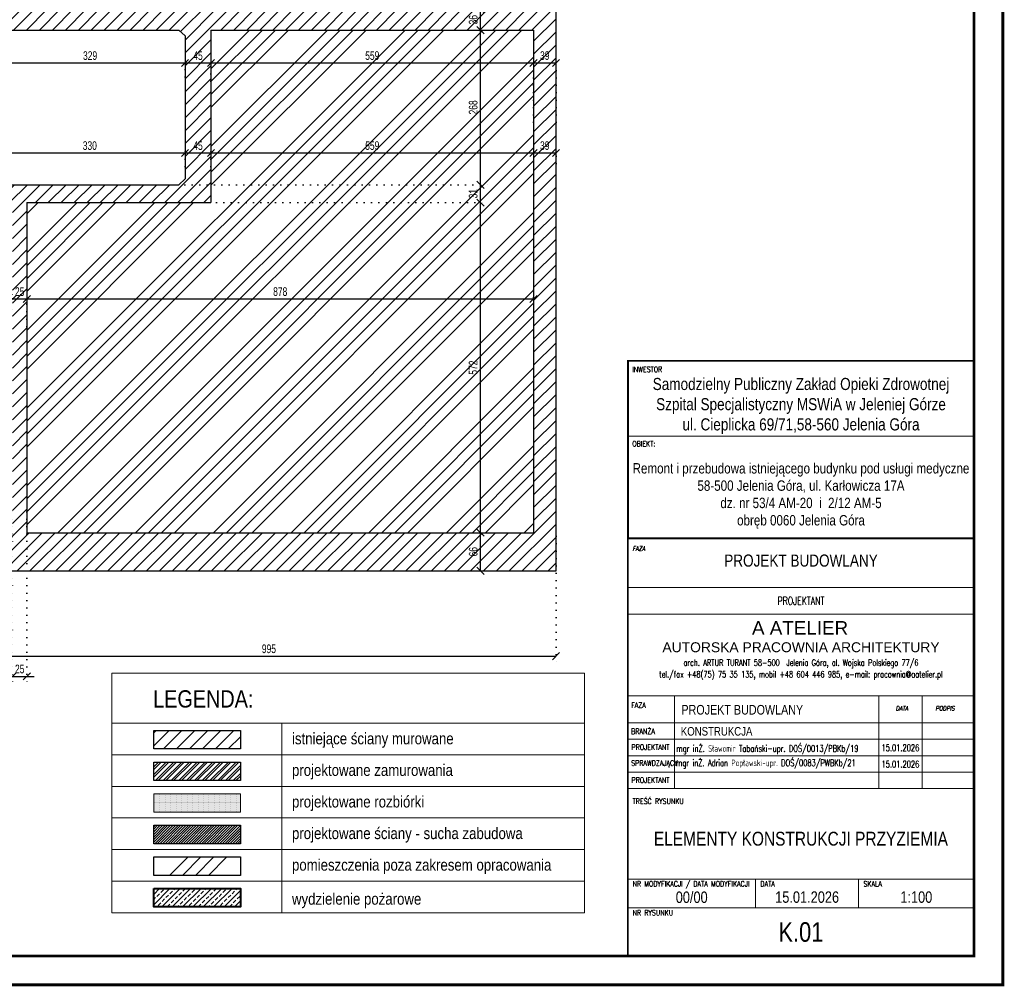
# Model space of a CAD drawing. Header units: millimetres. Extents: x 11149 to 111407, y -107619 to -23630.
# Tile 139 of 245: x 15748 to 17454, y -26605 to -24930. Entities that reach past the tile are written whole.
import ezdxf
from ezdxf.enums import TextEntityAlignment as Align

# ---------------------------------------------------------------- set-up
doc = ezdxf.new("R2010")
doc.units = ezdxf.units.MM
doc.header["$LTSCALE"] = 2
doc.linetypes.add('DOT', pattern=[6.35, 0, -6.35])
doc.layers.get('0').update_dxf_attribs({"plot": 0})
doc.layers.get('Defpoints').update_dxf_attribs({"color": 1})
for name, color, linetype, lineweight in [('0_OPIS', 7, 'Continuous', 13), ('A_KRESKOWANIE', 9, 'Continuous', 0), ('A_opisy', 111, 'Continuous', 15), ('A_WYBURZENIA', 6, 'Continuous', 0), ('A_ściany mur', 2, 'Continuous', 30), ('e-cad_wymiary', 4, 'Continuous', 9), ('TABELKA-OPIS', 136, 'Continuous', 13)]:
    doc.layers.add(name, color=color, linetype=linetype, lineweight=lineweight)
doc.layers.add('3DPLAN_A_KRESKOWANIE 1', color=253, linetype='Continuous')
doc.layers.add('3DPLAN_A_OPIS', color=8, linetype='Continuous')
doc.styles.add('e-cad_1', font='arial.ttf', dxfattribs={"width": 0.7})
doc.styles.add('J-ROMANS', font='ROMANS.SHX', dxfattribs={"width": 0.7, "oblique": 10})
doc.styles.add('J-SWIS', font='arial.ttf', dxfattribs={"width": 0.8})
doc.styles.add('J-SWIS-BOLD', font='arial.ttf', dxfattribs={"width": 0.8})
doc.styles.add('T2_100_cm', font='ARIALN.TTF')
doc.styles.add('T3_100_cm', font='ARIALN.TTF', dxfattribs={"height": 30})
doc.dimstyles.new('e-cad_1_100_[cm]', dxfattribs={"dimscale": 10, "dimtxt": 1.5, "dimasz": 1.25, "dimexe": 1.25, "dimexo": 0.625, "dimgap": 0.5, "dimtad": 1, "dimdec": 0, "dimrnd": 1, "dimzin": 1, "dimtxsty": 'e-cad_1', "dimblk": 'OBLIQUE', "dimcen": 2.5, "dimclrd": 256, "dimclre": 252, "dimclrt": 7, "dimadec": 0, "dimazin": 0, "dimtfac": 1, "dimtix": 1, "dimtmove": 2, "dimatfit": 3, "dimldrblk": 'NONE', "dimfxl": 60, "dimfxlon": 1, "dimarcsym": 0})

# ---------------------------------------------------------------- blocks, each defined once
blk = doc.blocks.new('_OBLIQUE')
at = {"color": 0, "linetype": 'ByBlock', "lineweight": -2}
blk.add_line((-0.5, -0.5), (0.5, 0.5), dxfattribs=at)
blk = doc.blocks.new('*D399')
at = {"layer": 'Defpoints', "color": 0}
for p in [(16546.7, -25818.9), (16576.4, -25818.9), (16576.4, -25884.9)]:
    blk.add_point(p, dxfattribs=at)
at = {"layer": 'e-cad_wymiary', "color": 252, "linetype": 'DOT', "lineweight": -2}
for p, q in [((16570.2, -25818.9), (16534.2, -25818.9)), ((16570.2, -25884.9), (16534.2, -25884.9))]:
    blk.add_line(p, q, dxfattribs=at)
at = {"layer": 'e-cad_wymiary', "lineweight": -2}
blk.add_line((16546.7, -25884.9), (16546.7, -25818.9), dxfattribs=at)
at = {"layer": 'e-cad_wymiary', "lineweight": -2, "xscale": 12.5, "yscale": 12.5, "zscale": 12.5}
for p, rotation in [((16546.7, -25818.9), 90), ((16546.7, -25884.9), 270)]:
    blk.add_blockref('_OBLIQUE', p, dxfattribs=dict(at, rotation=rotation))
at = {"layer": 'e-cad_wymiary', "color": 7, "insert": (16534, -25851.9), "char_height": 15, "attachment_point": 5, "rotation": 90, "style": 'e-cad_1'}
blk.add_mtext('66', dxfattribs=at)
blk = doc.blocks.new('_None')
blk = doc.blocks.new('*D400')
at = {"layer": 'Defpoints', "color": 0}
for p in [(16006.1, -25246.9), (16546.7, -25246.9), (16576.4, -25818.9)]:
    blk.add_point(p, dxfattribs=at)
at = {"layer": 'e-cad_wymiary', "color": 252, "linetype": 'DOT', "lineweight": -2}
for p, q in [((16012.3, -25246.9), (16559.2, -25246.9)), ((16570.2, -25818.9), (16534.2, -25818.9))]:
    blk.add_line(p, q, dxfattribs=at)
at = {"layer": 'e-cad_wymiary', "lineweight": -2}
blk.add_line((16546.7, -25818.9), (16546.7, -25246.9), dxfattribs=at)
at = {"layer": 'e-cad_wymiary', "lineweight": -2, "xscale": 12.5, "yscale": 12.5, "zscale": 12.5}
for p, rotation in [((16546.7, -25246.9), 90), ((16546.7, -25818.9), 270)]:
    blk.add_blockref('_OBLIQUE', p, dxfattribs=dict(at, rotation=rotation))
at = {"layer": 'e-cad_wymiary', "color": 7, "insert": (16534, -25532.9), "char_height": 15, "attachment_point": 5, "rotation": 90, "style": 'e-cad_1'}
blk.add_mtext('572', dxfattribs=at)
blk = doc.blocks.new('*D401')
at = {"layer": 'Defpoints', "color": 0}
for p in [(15989.7, -25215.9), (16546.7, -25215.9), (16006.1, -25246.9)]:
    blk.add_point(p, dxfattribs=at)
at = {"layer": 'e-cad_wymiary', "color": 252, "linetype": 'DOT', "lineweight": -2}
for p, q in [((15996, -25215.9), (16559.2, -25215.9)), ((16012.3, -25246.9), (16559.2, -25246.9))]:
    blk.add_line(p, q, dxfattribs=at)
at = {"layer": 'e-cad_wymiary', "lineweight": -2}
blk.add_line((16546.7, -25246.9), (16546.7, -25215.9), dxfattribs=at)
at = {"layer": 'e-cad_wymiary', "lineweight": -2, "xscale": 12.5, "yscale": 12.5, "zscale": 12.5}
for p, rotation in [((16546.7, -25215.9), 90), ((16546.7, -25246.9), 270)]:
    blk.add_blockref('_OBLIQUE', p, dxfattribs=dict(at, rotation=rotation))
at = {"layer": 'e-cad_wymiary', "color": 7, "insert": (16534, -25231.4), "char_height": 15, "attachment_point": 5, "rotation": 90, "style": 'e-cad_1'}
blk.add_mtext('31', dxfattribs=at)
blk = doc.blocks.new('*D402')
at = {"layer": 'Defpoints', "color": 0}
for p in [(16306.1, -24947.9), (16546.7, -24947.9), (15989.7, -25215.9)]:
    blk.add_point(p, dxfattribs=at)
at = {"layer": 'e-cad_wymiary', "color": 252, "linetype": 'DOT', "lineweight": -2}
for p, q in [((16312.3, -24947.9), (16559.2, -24947.9)), ((15996, -25215.9), (16559.2, -25215.9))]:
    blk.add_line(p, q, dxfattribs=at)
at = {"layer": 'e-cad_wymiary', "lineweight": -2}
blk.add_line((16546.7, -25215.9), (16546.7, -24947.9), dxfattribs=at)
at = {"layer": 'e-cad_wymiary', "lineweight": -2, "xscale": 12.5, "yscale": 12.5, "zscale": 12.5}
for p, rotation in [((16546.7, -24947.9), 90), ((16546.7, -25215.9), 270)]:
    blk.add_blockref('_OBLIQUE', p, dxfattribs=dict(at, rotation=rotation))
at = {"layer": 'e-cad_wymiary', "color": 7, "insert": (16534, -25081.9), "char_height": 15, "attachment_point": 5, "rotation": 90, "style": 'e-cad_1'}
blk.add_mtext('268', dxfattribs=at)
blk = doc.blocks.new('*D403')
at = {"layer": 'Defpoints', "color": 0}
for p in [(16306.1, -24911.9), (16546.7, -24911.9), (16306.1, -24947.9)]:
    blk.add_point(p, dxfattribs=at)
at = {"layer": 'e-cad_wymiary', "color": 252, "linetype": 'DOT', "lineweight": -2}
for p, q in [((16312.3, -24911.9), (16559.2, -24911.9)), ((16312.3, -24947.9), (16559.2, -24947.9))]:
    blk.add_line(p, q, dxfattribs=at)
at = {"layer": 'e-cad_wymiary', "lineweight": -2}
blk.add_line((16546.7, -24947.9), (16546.7, -24911.9), dxfattribs=at)
at = {"layer": 'e-cad_wymiary', "lineweight": -2, "xscale": 12.5, "yscale": 12.5, "zscale": 12.5}
for p, rotation in [((16546.7, -24911.9), 90), ((16546.7, -24947.9), 270)]:
    blk.add_blockref('_OBLIQUE', p, dxfattribs=dict(at, rotation=rotation))
at = {"layer": 'e-cad_wymiary', "color": 7, "insert": (16534, -24929.9), "char_height": 15, "attachment_point": 5, "rotation": 90, "style": 'e-cad_1'}
blk.add_mtext('36', dxfattribs=at)
blk = doc.blocks.new('*D823')
at = {"layer": 'Defpoints', "color": 0}
for p in [(16677.5, -25818.9), (15682.6, -25847), (16677.5, -26032.9)]:
    blk.add_point(p, dxfattribs=at)
at = {"layer": 'e-cad_wymiary', "color": 252, "linetype": 'DOT', "lineweight": -2}
for p, q in [((16677.5, -25825.1), (16677.5, -26045.4)), ((15682.6, -25853.2), (15682.6, -26045.4))]:
    blk.add_line(p, q, dxfattribs=at)
at = {"layer": 'e-cad_wymiary', "lineweight": -2}
blk.add_line((15682.6, -26032.9), (16677.5, -26032.9), dxfattribs=at)
at = {"layer": 'e-cad_wymiary', "lineweight": -2, "xscale": 12.5, "yscale": 12.5, "zscale": 12.5, "rotation": 180}
blk.add_blockref('_OBLIQUE', (15682.6, -26032.9), dxfattribs=at)
at = {"layer": 'e-cad_wymiary', "lineweight": -2, "xscale": 12.5, "yscale": 12.5, "zscale": 12.5}
blk.add_blockref('_OBLIQUE', (16677.5, -26032.9), dxfattribs=at)
at = {"layer": 'e-cad_wymiary', "color": 7, "insert": (16180, -26020.2), "char_height": 15, "attachment_point": 5, "style": 'e-cad_1'}
blk.add_mtext('995', dxfattribs=at)
blk = doc.blocks.new('*D848')
at = {"layer": 'Defpoints', "color": 0}
for p in [(15735.6, -25776.4), (15760.6, -25776.4), (15760.6, -26067.9)]:
    blk.add_point(p, dxfattribs=at)
at = {"layer": 'e-cad_wymiary', "color": 252, "linetype": 'DOT', "lineweight": -2}
for p, q in [((15735.6, -25782.7), (15735.6, -26080.4)), ((15760.6, -25782.7), (15760.6, -26080.4))]:
    blk.add_line(p, q, dxfattribs=at)
at = {"layer": 'e-cad_wymiary', "lineweight": -2}
for p, q in [((15735.6, -26067.9), (15723.1, -26067.9)), ((15735.6, -26067.9), (15760.6, -26067.9)), ((15760.6, -26067.9), (15773.1, -26067.9))]:
    blk.add_line(p, q, dxfattribs=at)
at = {"layer": 'e-cad_wymiary', "lineweight": -2, "xscale": 12.5, "yscale": 12.5, "zscale": 12.5}
blk.add_blockref('_OBLIQUE', (15735.6, -26067.9), dxfattribs=at)
at = {"layer": 'e-cad_wymiary', "lineweight": -2, "xscale": 12.5, "yscale": 12.5, "zscale": 12.5, "rotation": 180}
blk.add_blockref('_OBLIQUE', (15760.6, -26067.9), dxfattribs=at)
at = {"layer": 'e-cad_wymiary', "color": 7, "insert": (15748.1, -26055.2), "char_height": 15, "attachment_point": 5, "style": 'e-cad_1'}
blk.add_mtext('25', dxfattribs=at)
blk = doc.blocks.new('*D895')
at = {"layer": 'Defpoints', "color": 0}
for p in [(15705.5, -24994), (16034.6, -25004.9), (16034.6, -25035.4)]:
    blk.add_point(p, dxfattribs=at)
at = {"layer": 'e-cad_wymiary', "color": 252, "linetype": 'DOT', "lineweight": -2}
for p, q in [((16034.6, -25029.2), (16034.6, -24992.4)), ((15705.5, -25000.2), (15705.5, -25017.4))]:
    blk.add_line(p, q, dxfattribs=at)
at = {"layer": 'e-cad_wymiary', "lineweight": -2}
blk.add_line((15705.5, -25004.9), (16034.6, -25004.9), dxfattribs=at)
at = {"layer": 'e-cad_wymiary', "lineweight": -2, "xscale": 12.5, "yscale": 12.5, "zscale": 12.5, "rotation": 180}
blk.add_blockref('_OBLIQUE', (15705.5, -25004.9), dxfattribs=at)
at = {"layer": 'e-cad_wymiary', "lineweight": -2, "xscale": 12.5, "yscale": 12.5, "zscale": 12.5}
blk.add_blockref('_OBLIQUE', (16034.6, -25004.9), dxfattribs=at)
at = {"layer": 'e-cad_wymiary', "color": 7, "insert": (15870.1, -24992.2), "char_height": 15, "attachment_point": 5, "style": 'e-cad_1'}
blk.add_mtext('329', dxfattribs=at)
blk = doc.blocks.new('*D896')
at = {"layer": 'Defpoints', "color": 0}
for p in [(16079.6, -25004.9), (16034.6, -25035.4), (16079.6, -25042.6)]:
    blk.add_point(p, dxfattribs=at)
at = {"layer": 'e-cad_wymiary', "color": 252, "linetype": 'DOT', "lineweight": -2}
for p, q in [((16034.6, -25029.2), (16034.6, -24992.4)), ((16079.6, -25036.3), (16079.6, -24992.4))]:
    blk.add_line(p, q, dxfattribs=at)
at = {"layer": 'e-cad_wymiary', "lineweight": -2}
blk.add_line((16034.6, -25004.9), (16079.6, -25004.9), dxfattribs=at)
at = {"layer": 'e-cad_wymiary', "lineweight": -2, "xscale": 12.5, "yscale": 12.5, "zscale": 12.5, "rotation": 180}
blk.add_blockref('_OBLIQUE', (16034.6, -25004.9), dxfattribs=at)
at = {"layer": 'e-cad_wymiary', "lineweight": -2, "xscale": 12.5, "yscale": 12.5, "zscale": 12.5}
blk.add_blockref('_OBLIQUE', (16079.6, -25004.9), dxfattribs=at)
at = {"layer": 'e-cad_wymiary', "color": 7, "insert": (16057.1, -24992.3), "char_height": 15, "attachment_point": 5, "style": 'e-cad_1'}
blk.add_mtext('45', dxfattribs=at)
blk = doc.blocks.new('*D897')
at = {"layer": 'Defpoints', "color": 0}
for p in [(16638.6, -25004.9), (16079.6, -25042.6), (16638.6, -25113.8)]:
    blk.add_point(p, dxfattribs=at)
at = {"layer": 'e-cad_wymiary', "color": 252, "linetype": 'DOT', "lineweight": -2}
for p, q in [((16079.6, -25036.3), (16079.6, -24992.4)), ((16638.6, -25107.5), (16638.6, -24992.4))]:
    blk.add_line(p, q, dxfattribs=at)
at = {"layer": 'e-cad_wymiary', "lineweight": -2}
blk.add_line((16079.6, -25004.9), (16638.6, -25004.9), dxfattribs=at)
at = {"layer": 'e-cad_wymiary', "lineweight": -2, "xscale": 12.5, "yscale": 12.5, "zscale": 12.5, "rotation": 180}
blk.add_blockref('_OBLIQUE', (16079.6, -25004.9), dxfattribs=at)
at = {"layer": 'e-cad_wymiary', "lineweight": -2, "xscale": 12.5, "yscale": 12.5, "zscale": 12.5}
blk.add_blockref('_OBLIQUE', (16638.6, -25004.9), dxfattribs=at)
at = {"layer": 'e-cad_wymiary', "color": 7, "insert": (16359.1, -24992.2), "char_height": 15, "attachment_point": 5, "style": 'e-cad_1'}
blk.add_mtext('559', dxfattribs=at)
blk = doc.blocks.new('*D898')
at = {"layer": 'Defpoints', "color": 0}
for p in [(16677.5, -25004.9), (16638.6, -25113.8), (16677.5, -25113.8)]:
    blk.add_point(p, dxfattribs=at)
at = {"layer": 'e-cad_wymiary', "color": 252, "linetype": 'DOT', "lineweight": -2}
for p, q in [((16638.6, -25107.5), (16638.6, -24992.4)), ((16677.5, -25107.5), (16677.5, -24992.4))]:
    blk.add_line(p, q, dxfattribs=at)
at = {"layer": 'e-cad_wymiary', "lineweight": -2}
blk.add_line((16638.6, -25004.9), (16677.5, -25004.9), dxfattribs=at)
at = {"layer": 'e-cad_wymiary', "lineweight": -2, "xscale": 12.5, "yscale": 12.5, "zscale": 12.5, "rotation": 180}
blk.add_blockref('_OBLIQUE', (16638.6, -25004.9), dxfattribs=at)
at = {"layer": 'e-cad_wymiary', "lineweight": -2, "xscale": 12.5, "yscale": 12.5, "zscale": 12.5}
blk.add_blockref('_OBLIQUE', (16677.5, -25004.9), dxfattribs=at)
at = {"layer": 'e-cad_wymiary', "color": 7, "insert": (16658, -24992.2), "char_height": 15, "attachment_point": 5, "style": 'e-cad_1'}
blk.add_mtext('39', dxfattribs=at)
blk = doc.blocks.new('*D927')
at = {"layer": 'Defpoints', "color": 0}
for p in [(16034.6, -25160.9), (15704.6, -25191.9), (16034.6, -25190.6)]:
    blk.add_point(p, dxfattribs=at)
at = {"layer": 'e-cad_wymiary', "color": 252, "linetype": 'DOT', "lineweight": -2}
for p, q in [((15704.6, -25185.7), (15704.6, -25148.4)), ((16034.6, -25184.3), (16034.6, -25148.4))]:
    blk.add_line(p, q, dxfattribs=at)
at = {"layer": 'e-cad_wymiary', "lineweight": -2}
blk.add_line((15704.6, -25160.9), (16034.6, -25160.9), dxfattribs=at)
at = {"layer": 'e-cad_wymiary', "lineweight": -2, "xscale": 12.5, "yscale": 12.5, "zscale": 12.5, "rotation": 180}
blk.add_blockref('_OBLIQUE', (15704.6, -25160.9), dxfattribs=at)
at = {"layer": 'e-cad_wymiary', "lineweight": -2, "xscale": 12.5, "yscale": 12.5, "zscale": 12.5}
blk.add_blockref('_OBLIQUE', (16034.6, -25160.9), dxfattribs=at)
at = {"layer": 'e-cad_wymiary', "color": 7, "insert": (15869.6, -25148.2), "char_height": 15, "attachment_point": 5, "style": 'e-cad_1'}
blk.add_mtext('330', dxfattribs=at)
blk = doc.blocks.new('*D928')
at = {"layer": 'Defpoints', "color": 0}
for p in [(16079.6, -25160.9), (16034.6, -25190.6), (16079.6, -25190.6)]:
    blk.add_point(p, dxfattribs=at)
at = {"layer": 'e-cad_wymiary', "color": 252, "linetype": 'DOT', "lineweight": -2}
for p, q in [((16034.6, -25184.3), (16034.6, -25148.4)), ((16079.6, -25184.3), (16079.6, -25148.4))]:
    blk.add_line(p, q, dxfattribs=at)
at = {"layer": 'e-cad_wymiary', "lineweight": -2}
blk.add_line((16034.6, -25160.9), (16079.6, -25160.9), dxfattribs=at)
at = {"layer": 'e-cad_wymiary', "lineweight": -2, "xscale": 12.5, "yscale": 12.5, "zscale": 12.5, "rotation": 180}
blk.add_blockref('_OBLIQUE', (16034.6, -25160.9), dxfattribs=at)
at = {"layer": 'e-cad_wymiary', "lineweight": -2, "xscale": 12.5, "yscale": 12.5, "zscale": 12.5}
blk.add_blockref('_OBLIQUE', (16079.6, -25160.9), dxfattribs=at)
at = {"layer": 'e-cad_wymiary', "color": 7, "insert": (16057.1, -25148.3), "char_height": 15, "attachment_point": 5, "style": 'e-cad_1'}
blk.add_mtext('45', dxfattribs=at)
blk = doc.blocks.new('*D929')
at = {"layer": 'Defpoints', "color": 0}
for p in [(16638.6, -25160.9), (16638.6, -25164.5), (16079.6, -25190.6)]:
    blk.add_point(p, dxfattribs=at)
at = {"layer": 'e-cad_wymiary', "color": 252, "linetype": 'DOT', "lineweight": -2}
for p, q in [((16079.6, -25184.3), (16079.6, -25148.4)), ((16638.6, -25160.9), (16638.6, -25148.4))]:
    blk.add_line(p, q, dxfattribs=at)
at = {"layer": 'e-cad_wymiary', "lineweight": -2}
blk.add_line((16079.6, -25160.9), (16638.6, -25160.9), dxfattribs=at)
at = {"layer": 'e-cad_wymiary', "lineweight": -2, "xscale": 12.5, "yscale": 12.5, "zscale": 12.5, "rotation": 180}
blk.add_blockref('_OBLIQUE', (16079.6, -25160.9), dxfattribs=at)
at = {"layer": 'e-cad_wymiary', "lineweight": -2, "xscale": 12.5, "yscale": 12.5, "zscale": 12.5}
blk.add_blockref('_OBLIQUE', (16638.6, -25160.9), dxfattribs=at)
at = {"layer": 'e-cad_wymiary', "color": 7, "insert": (16359.1, -25148.2), "char_height": 15, "attachment_point": 5, "style": 'e-cad_1'}
blk.add_mtext('559', dxfattribs=at)
blk = doc.blocks.new('*D930')
at = {"layer": 'Defpoints', "color": 0}
for p in [(16638.6, -25164.5), (16677.5, -25160.9), (16677.5, -25185.6)]:
    blk.add_point(p, dxfattribs=at)
at = {"layer": 'e-cad_wymiary', "color": 252, "linetype": 'DOT', "lineweight": -2}
for p, q in [((16638.6, -25160.9), (16638.6, -25148.4)), ((16677.5, -25179.3), (16677.5, -25148.4))]:
    blk.add_line(p, q, dxfattribs=at)
at = {"layer": 'e-cad_wymiary', "lineweight": -2}
blk.add_line((16638.6, -25160.9), (16677.5, -25160.9), dxfattribs=at)
at = {"layer": 'e-cad_wymiary', "lineweight": -2, "xscale": 12.5, "yscale": 12.5, "zscale": 12.5, "rotation": 180}
blk.add_blockref('_OBLIQUE', (16638.6, -25160.9), dxfattribs=at)
at = {"layer": 'e-cad_wymiary', "lineweight": -2, "xscale": 12.5, "yscale": 12.5, "zscale": 12.5}
blk.add_blockref('_OBLIQUE', (16677.5, -25160.9), dxfattribs=at)
at = {"layer": 'e-cad_wymiary', "color": 7, "insert": (16658, -25148.2), "char_height": 15, "attachment_point": 5, "style": 'e-cad_1'}
blk.add_mtext('39', dxfattribs=at)
blk = doc.blocks.new('*D997')
at = {"layer": 'Defpoints', "color": 0}
for p in [(15760.6, -25413.9), (15735.6, -25450.5), (15760.6, -25467.6)]:
    blk.add_point(p, dxfattribs=at)
at = {"layer": 'e-cad_wymiary', "color": 252, "linetype": 'DOT', "lineweight": -2}
for p, q in [((15735.6, -25444.3), (15735.6, -25401.4)), ((15760.6, -25461.4), (15760.6, -25401.4))]:
    blk.add_line(p, q, dxfattribs=at)
at = {"layer": 'e-cad_wymiary', "lineweight": -2}
for p, q in [((15735.6, -25413.9), (15723.1, -25413.9)), ((15735.6, -25413.9), (15760.6, -25413.9)), ((15760.6, -25413.9), (15773.1, -25413.9))]:
    blk.add_line(p, q, dxfattribs=at)
at = {"layer": 'e-cad_wymiary', "lineweight": -2, "xscale": 12.5, "yscale": 12.5, "zscale": 12.5}
blk.add_blockref('_OBLIQUE', (15735.6, -25413.9), dxfattribs=at)
at = {"layer": 'e-cad_wymiary', "lineweight": -2, "xscale": 12.5, "yscale": 12.5, "zscale": 12.5, "rotation": 180}
blk.add_blockref('_OBLIQUE', (15760.6, -25413.9), dxfattribs=at)
at = {"layer": 'e-cad_wymiary', "color": 7, "insert": (15748.1, -25401.2), "char_height": 15, "attachment_point": 5, "style": 'e-cad_1'}
blk.add_mtext('25', dxfattribs=at)
blk = doc.blocks.new('*D998')
at = {"layer": 'Defpoints', "color": 0}
for p in [(16638.6, -25392.6), (16638.6, -25413.9), (15760.6, -25467.6)]:
    blk.add_point(p, dxfattribs=at)
at = {"layer": 'e-cad_wymiary', "color": 252, "linetype": 'DOT', "lineweight": -2}
for p, q in [((15760.6, -25461.4), (15760.6, -25401.4)), ((16638.6, -25398.8), (16638.6, -25426.4))]:
    blk.add_line(p, q, dxfattribs=at)
at = {"layer": 'e-cad_wymiary', "lineweight": -2}
blk.add_line((15760.6, -25413.9), (16638.6, -25413.9), dxfattribs=at)
at = {"layer": 'e-cad_wymiary', "lineweight": -2, "xscale": 12.5, "yscale": 12.5, "zscale": 12.5, "rotation": 180}
blk.add_blockref('_OBLIQUE', (15760.6, -25413.9), dxfattribs=at)
at = {"layer": 'e-cad_wymiary', "lineweight": -2, "xscale": 12.5, "yscale": 12.5, "zscale": 12.5}
blk.add_blockref('_OBLIQUE', (16638.6, -25413.9), dxfattribs=at)
at = {"layer": 'e-cad_wymiary', "color": 7, "insert": (16199.6, -25401.2), "char_height": 15, "attachment_point": 5, "style": 'e-cad_1'}
blk.add_mtext('878', dxfattribs=at)

msp = doc.modelspace()

# ---------------------------------------------------------------- hatches: boundary and pattern name
at = {"layer": '3DPLAN_A_KRESKOWANIE 1', "transparency": 33554687}
h = msp.add_hatch(dxfattribs=at)
h.set_pattern_fill('ANSI31', color=256, scale=5, style=0)
h.set_pattern_definition([(45, (12744.33, -25853.178), (-11.22532, 11.22532), [])])
h.paths.add_polyline_path([(14736.61, -24305.89), (14782.01, -24305.89), (16677.49, -24305.89), (16677.49, -25884.89), (15707.49, -25884.89), (15682.61, -25884.89), (15682.61, -25818.89), (15701.61, -25818.89), (15735.61, -25818.89), (15735.61, -25246.89), (15701.61, -25246.89), (15679.61, -25246.89), (15679.61, -25216.89), (15679.61, -25215.89), (15694.61, -25215.89), (15704.61, -25215.89), (16023.61, -25215.89), (16034.61, -25205.89), (16034.61, -24957.89), (16023.61, -24947.89), (15704.61, -24947.89), (15694.61, -24947.89), (15611.38, -24947.89), (15609.77, -24947.89), (15611.38, -24947.89), (15611.38, -24911.89), (16012.61, -24911.89), (16012.61, -24903.89), (16079.61, -24903.89), (16079.61, -24911.89), (16638.61, -24911.89), (16638.61, -24345.89), (16079.61, -24345.89), (16079.61, -24353.89), (16012.61, -24353.89), (16012.61, -24345.89), (15476.61, -24345.89), (15476.61, -24693.89), (15447.61, -24693.89), (15447.61, -24352.89), (15429.61, -24352.89), (15429.61, -24345.89), (15178.61, -24345.89), (15178.61, -24916.89), (15234.61, -24916.89), (15234.61, -24944.89), (14880.61, -24944.89), (14864.61, -24962.89), (14864.61, -25016.89), (14835.61, -25016.89), (14835.61, -24963.89), (14819.61, -24947.89), (14803.61, -24947.89), (14803.61, -24914.9), (14826.61, -24914.9), (14826.61, -24901.9), (14899.61, -24901.9), (14899.61, -24914.9), (15159.61, -24914.9), (15159.61, -24352.9), (15115.61, -24352.9), (15115.61, -24345.9), (14873.61, -24345.9), (14873.61, -24347.9), (14828.61, -24347.9), (14828.61, -24345.9), (14736.61, -24345.9)])
h.paths.add_polyline_path([(15760.61, -25246.89), (15760.61, -25818.89), (16638.61, -25818.89), (16638.61, -24947.89), (16079.61, -24947.89), (16079.61, -25246.89)], flags=16)
h = msp.add_hatch(dxfattribs=at)
h.set_pattern_fill('ANSI31', color=256, scale=5, style=0)
h.set_pattern_definition([(45, (12922.365, -28213.63), (-11.22532, 11.22532), [])])
h.paths.add_polyline_path([(15980.28, -26161.81), (16130.6, -26161.81), (16130.6, -26193.78), (15980.28, -26193.78)])
at = {"layer": '3DPLAN_A_OPIS', "lineweight": 0, "transparency": 33554687}
h = msp.add_hatch(dxfattribs=at)
h.set_pattern_fill('ANSI32', color=1)
h.set_pattern_definition([(45, (178.035, -2235.503), (-6.735192, 6.735192), []), (45, (182.525, -2235.503), (-6.735192, 6.735192), [])])
h.paths.add_polyline_path([(15980.28, -26216.55), (16130.6, -26216.55), (16130.6, -26248.52), (15980.28, -26248.52)])
h = msp.add_hatch(dxfattribs=at)
h.set_pattern_fill('ANSI31', color=1)
h.set_pattern_definition([(45, (-6107.717, -951.2663), (-2.24506403, 2.24506403), [])])
h.paths.add_polyline_path([(15980.28, -26326.04), (16130.6, -26326.04), (16130.6, -26358.01), (15980.28, -26358.01)])
at = {"layer": 'A_KRESKOWANIE', "transparency": 33554687}
h = msp.add_hatch(dxfattribs=at)
h.set_pattern_fill('ANSI34', color=256, scale=5)
h.set_pattern_definition([(45, (0, 124.95), (-67.35192, 67.35192), []), (45, (22.45, 124.95), (-67.35192, 67.35192), []), (45, (44.9, 124.95), (-67.35192, 67.35192), []), (45, (67.35, 124.95), (-67.35192, 67.35192), [])])
h.paths.add_polyline_path([(15760.61, -25246.89), (15760.61, -25818.89), (16638.61, -25818.89), (16638.61, -24947.89), (16079.61, -24947.89), (16079.61, -25246.89)])
h = msp.add_hatch(dxfattribs=at)
h.set_pattern_fill('ANSI34', color=256, scale=5)
h.set_pattern_definition([(45, (178.035, -2235.5), (-67.35192, 67.35192), []), (45, (200.49, -2235.5), (-67.35192, 67.35192), []), (45, (222.94, -2235.5), (-67.35192, 67.35192), []), (45, (245.39, -2235.5), (-67.35192, 67.35192), [])])
h.paths.add_polyline_path([(15980.28, -26380.78), (16130.6, -26380.78), (16130.6, -26412.75), (15980.28, -26412.75)])
at = {"layer": 'A_WYBURZENIA', "transparency": 33554687}
h = msp.add_hatch(dxfattribs=at)
h.set_pattern_fill('DOTS', color=256)
h.set_pattern_definition([(0, (-2766.6759, -6283.1611), (0.79375, 1.5875), [0, -1.5875])])
h.paths.add_polyline_path([(15980.28, -26271.3), (16130.6, -26271.3), (16130.6, -26303.26), (15980.28, -26303.26)])
at = {"layer": 'e-cad_wymiary', "ltscale": 0.02}
h = msp.add_hatch(dxfattribs=at)
h.set_pattern_fill('ANSI33', color=3, scale=2)
h.set_pattern_definition([(45, (12892.107, -26462.666), (-8.980256, 8.980256), []), (45, (12901.087, -26462.666), (-8.980256, 8.980256), [6.35, -3.175])])
h.paths.add_polyline_path([(15980.28, -26435.53), (16130.6, -26435.53), (16130.6, -26467.5), (15980.28, -26467.5)])

# ---------------------------------------------------------------- linework, layer by layer
at = {"layer": '0_OPIS'}
for p, q in [((17401.87, -25651.46), (16802.23, -25651.46)), ((17401.87, -25913.73), (16802.23, -25913.73)), ((17401.87, -25913.73), (16802.23, -25913.73)), ((17401.87, -25960.36), (16802.23, -25960.36)), ((16802.23, -26101.77), (17401.87, -26101.77)), ((17401.87, -26101.77), (16802.23, -26101.77)), ((17401.87, -26101.77), (16802.23, -26101.77)), ((17401.87, -26101.77), (16802.23, -26101.77)), ((17401.87, -26101.77), (16802.23, -26101.77)), ((16802.23, -26101.77), (17401.87, -26101.77)), ((16802.23, -26101.77), (17401.87, -26101.77)), ((17401.87, -26101.77), (16802.23, -26101.77)), ((17401.87, -26101.77), (16802.23, -26101.77)), ((16883, -26101.77), (16883, -26262.47)), ((17237.16, -26101.77), (17237.16, -26262.47)), ((17312.3, -26101.77), (17312.3, -26262.47)), ((17401.87, -26148.41), (16802.23, -26148.41)), ((16801.87, -26176.93), (17401.87, -26176.93)), ((16801.87, -26205.44), (17401.87, -26205.44)), ((16802.23, -26205.44), (17401.87, -26205.44)), ((16802.23, -26205.44), (17401.87, -26205.44)), ((16802.23, -26233.96), (17401.87, -26233.96)), ((16802.23, -26262.47), (17401.87, -26262.47)), ((16802.23, -26262.47), (17401.87, -26262.47)), ((16801.87, -26419.22), (17401.87, -26419.22)), ((17023.44, -26419.22), (17023.44, -26469.22)), ((17201.87, -26419.22), (17201.87, -26469.22)), ((16801.87, -26469.22), (17401.87, -26469.22))]:
    msp.add_line(p, q, dxfattribs=at)
for points, const_width in [([(11151.87, -23632.55), (17451.87, -23632.55), (17451.87, -26602.55), (11151.87, -26602.55)], 5), ([(11451.87, -23682.55), (17401.87, -23682.55), (17401.87, -26552.55), (11451.87, -26552.55)], 5), ([(16801.87, -26552.55), (17401.87, -26552.55), (17401.87, -25521.2), (16801.87, -25521.2)], 3), ([(16802.23, -25828.68), (17401.87, -25828.68), (17401.87, -25521.2), (16802.23, -25521.2)], 3)]:
    msp.add_lwpolyline(points, close=True, dxfattribs=dict(at, const_width=const_width))
at = {"layer": '3DPLAN_A_OPIS', "color": 1, "lineweight": 30}
for points in [[(15980.28, -26216.55), (16130.6, -26216.55), (16130.6, -26248.52), (15980.28, -26248.52)], [(15980.28, -26326.04), (16130.6, -26326.04), (16130.6, -26358.01), (15980.28, -26358.01)]]:
    msp.add_lwpolyline(points, close=True, dxfattribs=at)
at = {"layer": 'A_opisy', "ltscale": 0.1}
for points in [[(15908.03, -26062.38), (16726.87, -26062.38), (16726.87, -26149.09), (15908.03, -26149.09)], [(15908.03, -26149.09), (16726.87, -26149.09), (16726.87, -26203.83), (15908.03, -26203.83)], [(15908.03, -26149.09), (16202.3, -26149.09), (16202.3, -26203.83), (15908.03, -26203.83)], [(15908.03, -26203.83), (16726.87, -26203.83), (16726.87, -26258.58), (15908.03, -26258.58)], [(15908.03, -26203.83), (16202.3, -26203.83), (16202.3, -26258.58), (15908.03, -26258.58)], [(15908.03, -26258.58), (16726.87, -26258.58), (16726.87, -26313.32), (15908.03, -26313.32)], [(15908.03, -26258.58), (16202.3, -26258.58), (16202.3, -26313.32), (15908.03, -26313.32)], [(15908.03, -26313.32), (16726.87, -26313.32), (16726.87, -26368.07), (15908.03, -26368.07)], [(15908.03, -26313.32), (16202.3, -26313.32), (16202.3, -26368.07), (15908.03, -26368.07)], [(15908.03, -26368.07), (16726.87, -26368.07), (16726.87, -26422.81), (15908.03, -26422.81)], [(15908.03, -26368.07), (16202.3, -26368.07), (16202.3, -26422.81), (15908.03, -26422.81)], [(15908.03, -26422.81), (16202.3, -26422.81), (16202.3, -26477.55), (15908.03, -26477.55)], [(15908.03, -26422.81), (16726.87, -26422.81), (16726.87, -26477.55), (15908.03, -26477.55)]]:
    msp.add_lwpolyline(points, close=True, dxfattribs=at)
at = {"layer": 'A_WYBURZENIA', "transparency": 33554687}
msp.add_lwpolyline([(15980.28, -26271.3), (16130.6, -26271.3), (16130.6, -26303.26), (15980.28, -26303.26)], close=True, dxfattribs=at)
at = {"layer": 'A_ściany mur', "ltscale": 0.1}
for p, q in [((16677.49, -25884.89), (16677.49, -24305.89)), ((15609.77, -24947.89), (16023.61, -24947.89)), ((16034.61, -24957.89), (16023.61, -24947.89)), ((16034.61, -24957.89), (16034.61, -25205.89)), ((16079.61, -24947.89), (16638.61, -24947.89)), ((16079.61, -24947.89), (16079.61, -25246.89)), ((16638.61, -24947.89), (16638.61, -25818.89)), ((15679.61, -25215.89), (16023.61, -25215.89)), ((16023.61, -25215.89), (16034.61, -25205.89)), ((15760.61, -25246.89), (16079.61, -25246.89)), ((15760.61, -25246.89), (15760.61, -25818.89)), ((15760.61, -25818.89), (16638.61, -25818.89)), ((15682.61, -25884.89), (16677.49, -25884.89))]:
    msp.add_line(p, q, dxfattribs=at)
for points in [[(15980.28, -26161.81), (16130.6, -26161.81), (16130.6, -26193.78), (15980.28, -26193.78)], [(15980.28, -26380.78), (16130.6, -26380.78), (16130.6, -26412.75), (15980.28, -26412.75)]]:
    msp.add_lwpolyline(points, close=True, dxfattribs=at)
at = {"layer": 'A_ściany mur', "color": 161, "lineweight": 40, "ltscale": 0.1}
msp.add_lwpolyline([(15980.28, -26435.53), (16130.6, -26435.53), (16130.6, -26467.5), (15980.28, -26467.5)], close=True, dxfattribs=at)
at = {"layer": 'TABELKA-OPIS', "color": 7}
for p, q in [((16801.87, -25521.2), (17401.87, -25521.2)), ((16892.37, -25521.2), (16892.37, -25521.31))]:
    msp.add_line(p, q, dxfattribs=at)

# ---------------------------------------------------------------- texts
at = {"layer": '0_OPIS', "style": 'J-ROMANS', "width": 0.7}
for s, height, p in [('INWESTOR', 9.328, (16809.63, -25540.57)), ('OBIEKT:', 9.328, (16809.63, -25669.44)), ('FAZA', 9.328, (16807.87, -26122.58)), ('BRANŻA', 9.328, (16807.79, -26167.86)), ('PROJEKTANT', 9.328, (16808.33, -26195.3)), ('mgr inŻ. Sławomir Tabański-upr. DOŚ/0013/PBKb/19', 11.5, (16886.19, -26198.66)), ('15.01.2026', 11.5, (17241.57, -26197.39)), ('SPRAWDZAJĄCY', 9.3277, (16807.79, -26222.82)), ('mgr inŻ. Adrian Popławski-upr. DOŚ/0083/PWBKb/21', 11.5, (16885.66, -26223.55)), ('15.01.2026', 11.5, (17241.57, -26225.91)), ('PROJEKTANT', 9.328, (16808.33, -26252.33))]:
    msp.add_text(s, height=height, dxfattribs=at).set_placement(p)
msp.add_text('PROJEKTANT', height=14.134, dxfattribs=at).set_placement((17102.05, -25944.08), align=Align.CENTER)
at = {"layer": '0_OPIS', "style": 'J-SWIS'}
msp.add_text(' A ATELIER', height=23.319, dxfattribs=at).set_placement((17008.11, -25995.45))
msp.add_text('AUTORSKA PRACOWNIA ARCHITEKTURY', height=17.1894, dxfattribs=at).set_placement((17102.05, -26017.41), align=Align.MIDDLE)
at = {"layer": '0_OPIS', "style": 'J-ROMANS', "width": 0.7}
for s, p in [('arch. ARTUR TURANT 58-500  Jelenia Góra, al. Wojska Polskiego 77/6', (17102.05, -26038.52)), ('tel./fax +48(75) 75 35 135, mobil +48 604 446 985, e-mail: pracownia@aatelier.pl', (17102.05, -26058.69))]:
    msp.add_text(s, height=11.3074, dxfattribs=at).set_placement(p, align=Align.TOP_CENTER)
at = {"layer": '0_OPIS', "style": 'J-SWIS', "width": 0.8}
for s, height, p in [('PROJEKT BUDOWLANY', 16.6565, (17000.3, -26125.78)), ('KONSTRUKCJA', 14.9129, (16955.8, -26163.13))]:
    msp.add_text(s, height=height, dxfattribs=at).set_placement(p, align=Align.MIDDLE)
at = {"layer": '0_OPIS', "style": 'J-ROMANS', "oblique": 10, "width": 0.7}
for s, p in [('DATA', (17266.33, -26127.31)), ('PODPIS', (17335.14, -26127.31))]:
    msp.add_text(s, height=7.995, dxfattribs=at).set_placement(p)
at = {"layer": '0_OPIS', "style": 'J-ROMANS', "width": 0.7}
for s, height, p in [('TREŚĆ RYSUNKU', 9.3333, (16810.2, -26284.42)), ('NR MODYFIKACJI / DATA MODYFIKACJI', 9.3333, (16810.2, -26427.55)), ('DATA', 9.333, (17031.77, -26427.55)), ('SKALA', 9.333, (17210.2, -26427.55)), ('NR RYSUNKU', 9.333, (16810.2, -26477.55))]:
    msp.add_text(s, height=height, dxfattribs=at).set_placement(p, align=Align.MIDDLE_LEFT)
at = {"layer": '0_OPIS'}
for s, insert, char_height, width, attachment_point, style in [('Samodzielny Publiczny Zakład Opieki Zdrowotnej\\PSzpital Specjalistyczny MSWiA w Jeleniej Górze\\Pul. Cieplicka 69/71,58-560 Jelenia Góra', (17102.05, -25599.37), 21, 599.6348, 5, 'J-SWIS'), ('\\PRemont i przebudowa istniejącego budynku pod usługi medyczne\\P58-500 Jelenia Góra, ul. Karłowicza 17A\\Pdz. nr 53/4 AM-20  i  2/12 AM-5 \\Pobręb 0060 Jelenia Góra', (17102.05, -25740.07), 18, 599.6348, 5, 'J-SWIS'), ('FAZA', (16810.2, -25842.55), 7.995, 68.7137, 1, 'J-ROMANS'), ('PROJEKT BUDOWLANY', (17102.05, -25867.39), 21, 599.6348, 5, 'J-SWIS'), ('ELEMENTY KONSTRUKCJI PRZYZIEMIA', (17101.87, -26349.42), 24, 560.0538, 5, 'J-SWIS')]:
    msp.add_mtext(s, dxfattribs=dict(at, insert=insert, char_height=char_height, width=width, attachment_point=attachment_point, style=style))
at = {"layer": '0_OPIS', "style": 'J-SWIS-BOLD', "width": 0.8}
for tag, text, height, p in [('00/00', '01', 19.8, (16912.65, -26450.31)), ('15.01.2026', '31.12.2002', 19.8, (17112.65, -26450.44)), ('1:100', '1:50', 19.8, (17301.87, -26450.44)), ('K.01', 'AR.00.00.00/a', 33.9429, (17101.87, -26510.89))]:
    msp.add_attdef(tag, text=text, height=height, dxfattribs=at).set_placement(p, align=Align.MIDDLE)
at = {"layer": 'A_opisy', "ltscale": 0.1}
for s, height, style, p in [('LEGENDA:', 30, 'T3_100_cm', (15979.36, -26121.95)), ('istniejące ściany murowane', 20, 'T2_100_cm', (16219.97, -26185.67)), ('projektowane zamurowania', 20, 'T2_100_cm', (16219.97, -26240.42)), ('projektowane rozbiórki', 20, 'T2_100_cm', (16219.97, -26295.16)), ('projektowane ściany - sucha zabudowa', 20, 'T2_100_cm', (16219.97, -26349.91)), ('pomieszczenia poza zakresem opracowania', 20, 'T2_100_cm', (16219.97, -26404.65)), ('wydzielenie pożarowe', 20, 'T2_100_cm', (16219.97, -26463.62))]:
    msp.add_text(s, height=height, dxfattribs=dict(at, style=style)).set_placement(p)

# ---------------------------------------------------------------- dimensions: what is measured, and where the dimension line sits
at = {"layer": 'e-cad_wymiary'}
for base, p1, p2, picture, middle in [((16546.71, -24911.89), (16306.09, -24947.89), (16306.09, -24911.89), '*D403', (16534.04, -24929.89)), ((16546.71, -24947.89), (15989.73, -25215.89), (16306.09, -24947.89), '*D402', (16534.05, -25081.89)), ((16546.71, -25215.89), (16006.06, -25246.89), (15989.73, -25215.89), '*D401', (16534.04, -25231.39)), ((16546.71, -25246.89), (16576.41, -25818.89), (16006.06, -25246.89), '*D400', (16534.05, -25532.89)), ((16546.71, -25818.89), (16576.41, -25884.89), (16576.41, -25818.89), '*D399', (16534.05, -25851.89))]:
    dim = msp.add_linear_dim(base=base, p1=p1, p2=p2, angle=90, dimstyle='e-cad_1_100_[cm]', dxfattribs=at)
    dim.commit()
    dim.dimension.update_dxf_attribs({"geometry": picture, "text_midpoint": middle})
for base, p1, p2, picture, middle in [((16034.61, -25004.89), (15705.54, -24993.95), (16034.61, -25035.41), '*D895', (15870.08, -24992.23)), ((16079.61, -25004.89), (16034.61, -25035.41), (16079.61, -25042.59), '*D896', (16057.11, -24992.26)), ((16638.61, -25004.89), (16079.61, -25042.59), (16638.61, -25113.77), '*D897', (16359.11, -24992.23)), ((16677.49, -25004.89), (16638.61, -25113.77), (16677.49, -25113.77), '*D898', (16658.05, -24992.23)), ((16034.61, -25160.89), (15704.61, -25191.94), (16034.61, -25190.55), '*D927', (15869.61, -25148.23)), ((16079.61, -25160.89), (16034.61, -25190.55), (16079.61, -25190.55), '*D928', (16057.11, -25148.26)), ((16638.61, -25160.89), (16079.61, -25190.55), (16638.61, -25164.53), '*D929', (16359.11, -25148.23)), ((16677.49, -25160.89), (16638.61, -25164.53), (16677.49, -25185.59), '*D930', (16658.05, -25148.23)), ((15760.61, -25413.89), (15735.61, -25450.5), (15760.61, -25467.62), '*D997', (15748.11, -25401.23)), ((16638.61, -25413.89), (15760.61, -25467.62), (16638.61, -25392.59), '*D998', (16199.61, -25401.23)), ((15760.61, -26067.89), (15735.61, -25776.4), (15760.61, -25776.4), '*D848', (15748.11, -26055.23)), ((16677.49, -26032.89), (15682.61, -25846.97), (16677.49, -25818.89), '*D823', (16180.05, -26020.23))]:
    dim = msp.add_linear_dim(base=base, p1=p1, p2=p2, dimstyle='e-cad_1_100_[cm]', dxfattribs=at)
    dim.commit()
    dim.dimension.update_dxf_attribs({"geometry": picture, "text_midpoint": middle})

doc.saveas('drawing.dxf')
